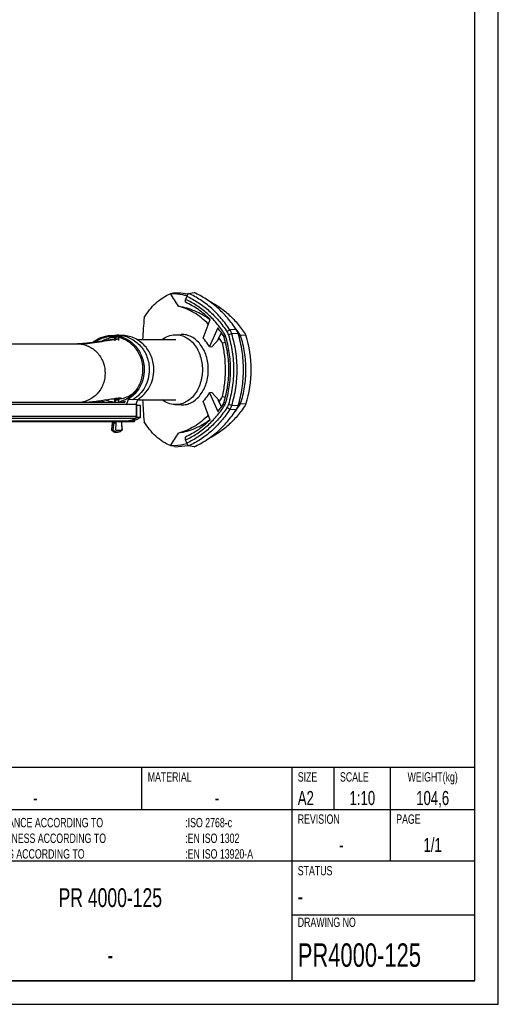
# Model space of a CAD drawing. Extents: x 0 to 594, y 0 to 420.
# Tile 9 of 11: x 492 to 594, y 0 to 210. Entities that reach past the tile are written whole.
import ezdxf

# ---------------------------------------------------------------- set-up
doc = ezdxf.new("R2010")
doc.units = 0
doc.header["$LTSCALE"] = 32.67
doc.layers.get('0').update_dxf_attribs({"linetype": 'CONTINUOUS'})
for name, color, linetype in [('100-5721_LIGDXF_CONTINUOUS', 7, 'CONTINUOUS'), ('100-5822_LIGDXF_CONTINUOUS', 7, 'CONTINUOUS'), ('100-5835_2_DXF_CONTINUOUS_', 7, 'CONTINUOUS'), ('100-5862A_LIDXF_CONTINUOUS', 7, 'CONTINUOUS'), ('100-5865A_LIDXF_CONTINUOUS', 7, 'CONTINUOUS'), ('102679_1_DXF_CONTINUOUS_LI', 7, 'CONTINUOUS'), ('126055_AF2_1DXF_CONTINUOUS', 7, 'CONTINUOUS'), ('135113_27_DXF_CONTINUOUS_L', 7, 'CONTINUOUS'), ('PR4000-125_DXF_FORMAT', 7, 'CONTINUOUS')]:
    doc.layers.add(name, color=color, linetype=linetype)
doc.styles.add('TEXTSTYLE_2', font='txt', dxfattribs={"width": 0.7})

msp = doc.modelspace()

# ---------------------------------------------------------------- linework, layer by layer
at = {"layer": '100-5721_LIGDXF_CONTINUOUS', "color": 7, "linetype": 'CONTINUOUS'}
for p, q in [((516.89, 127.99), (516.86, 127.99)), ((517.68, 127.73), (516.86, 127.73)), ((516.93, 127.73), (516.89, 127.99)), ((517.68, 125.16), (517.68, 127.73)), ((514.66, 124.28), (516.38, 124.28)), ((516.86, 125.43), (516.86, 125.16)), ((517.68, 125.16), (516.86, 125.16))]:
    msp.add_line(p, q, dxfattribs=at)
at = {"layer": '100-5721_LIGDXF_CONTINUOUS', "color": 9, "linetype": 'CONTINUOUS'}
for p, q in [((516.93, 125.16), (516.93, 127.73)), ((514.83, 124.36), (514.69, 124.28)), ((515.1, 124.28), (515.32, 124.43)), ((515.17, 124.28), (515.39, 124.44)), ((515.46, 124.28), (515.66, 124.47)), ((515.47, 124.28), (515.67, 124.47)), ((515.93, 124.28), (516.15, 124.54)), ((515.96, 124.28), (516.18, 124.55)), ((516.06, 124.28), (516.28, 124.58)), ((516.1, 124.28), (516.32, 124.59)), ((516.25, 124.28), (516.47, 124.64)), ((516.3, 124.28), (516.5, 124.65)), ((516.61, 124.99), (516.6, 124.98)), ((516.61, 124.99), (516.6, 124.98))]:
    msp.add_line(p, q, dxfattribs=at)
at = {"layer": '100-5721_LIGDXF_CONTINUOUS', "color": 7, "linetype": 'CONTINUOUS'}
for points in [[(516.24, 124.56), (516.44, 124.62), (516.62, 124.69), (516.81, 124.76), (516.99, 124.83), (517.17, 124.91), (517.35, 124.99), (517.52, 125.08), (517.68, 125.16)], [(516.38, 124.28), (516.4, 124.33), (516.42, 124.39), (516.45, 124.44), (516.47, 124.5), (516.49, 124.55), (516.52, 124.6), (516.54, 124.65), (516.54, 124.66)]]:
    msp.add_lwpolyline(points, dxfattribs=at)
for centre, radius, start, end in [((519.12, 96.61), 28.08, 97.6401, 97.7881), ((515.29, 129.55), 5.09, 274.1934, 274.3536), ((515.69, 126.47), 1.98, 283.484, 284.4669), ((515.73, 126.31), 1.82, 284.4497, 286.1919), ((513.57, 130.72), 6.46, 299.3365, 300.5845)]:
    msp.add_arc(centre, radius, start, end, dxfattribs=at)
at = {"layer": '100-5721_LIGDXF_CONTINUOUS', "color": 9, "linetype": 'CONTINUOUS'}
for centre, radius, start, end in [((513.66, 130.7), 6.43, 296.6675, 297.2576), ((513.65, 130.7), 6.44, 297.3049, 300.5836)]:
    msp.add_arc(centre, radius, start, end, dxfattribs=at)
at = {"layer": '100-5721_LIGDXF_CONTINUOUS', "color": 7, "linetype": 'CONTINUOUS'}
msp.add_open_spline([(516.89, 127.99), (516.89, 128.07), (516.86, 128.16), (516.82, 128.23)], degree=3, dxfattribs=at)
for points, knots in [([(515.32, 124.43), (515.29, 124.42), (515.18, 124.41), (515.08, 124.4), (515, 124.4)], [0, 0, 0, 0, 0.284172, 1, 1, 1, 1]), ([(515.66, 124.47), (515.64, 124.47), (515.55, 124.46), (515.46, 124.45), (515.39, 124.44)], [0, 0, 0, 0, 0.191812, 1, 1, 1, 1]), ([(516.15, 124.54), (516.11, 124.53), (515.95, 124.5), (515.79, 124.48), (515.67, 124.47)], [0, 0, 0, 0, 0.254647, 1, 1, 1, 1])]:
    msp.add_open_spline(points, degree=3, knots=knots, dxfattribs=at)
at = {"layer": '100-5822_LIGDXF_CONTINUOUS', "color": 7, "linetype": 'CONTINUOUS'}
for p, q in [((511.28, 142.66), (512.21, 142.71)), ((512.19, 142.29), (512.19, 142.29)), ((512.19, 141.59), (512.19, 142.29)), ((512.29, 142.29), (512.29, 141.59)), ((512.99, 142.23), (512.99, 141.59)), ((514, 142.66), (513.09, 142.7)), ((508.38, 128.45), (508.31, 128.65)), ((508.89, 128.45), (508.89, 128.64)), ((511.73, 129.15), (512.19, 129.12)), ((512.19, 128.45), (512.19, 129.12)), ((512.29, 129.12), (512.29, 128.45)), ((512.99, 129.12), (512.99, 128.48)), ((514.34, 128.64), (514.34, 128.45)), ((515.04, 129.02), (514.63, 127.81)), ((516.04, 128.94), (515.04, 129.02)), ((517.09, 129.02), (516.04, 128.94)), ((516.81, 128.18), (517.09, 129.02))]:
    msp.add_line(p, q, dxfattribs=at)
for centre, radius, start, end in [((513.67, 136.13), 6.25, 99.5091, 102.7563), ((512.93, 139.87), 2.84, 87.3492, 87.576), ((511.66, 134.67), 6.63, 245.3066, 249.5974), ((511.63, 134.63), 6.3, 248.1695, 258.6246), ((513.67, 134.58), 6.25, 257.2444, 258.6456), ((512.83, 134.54), 5.42, 271.4604, 271.6431), ((511.57, 134.67), 6.63, 290.4026, 294.6934)]:
    msp.add_arc(centre, radius, start, end, dxfattribs=at)
for points, knots in [([(507.41, 141.14), (507.96, 141.59), (509.19, 142.32), (510.59, 142.62), (511.28, 142.66)], [0, 0, 0, 0, 0.503169, 1, 1, 1, 1]), ([(512.09, 142.36), (511.38, 142.42), (509.91, 142.27), (508.58, 141.64), (507.99, 141.22)], [0, 0, 0, 0, 0.497436, 1, 1, 1, 1]), ([(509.45, 141.45), (509.87, 141.69), (510.76, 142.09), (511.71, 142.26), (512.19, 142.29)], [0, 0, 0, 0, 0.501905, 1, 1, 1, 1]), ([(511.28, 142.66), (511.75, 142.68), (512.68, 142.63), (514.04, 142.25), (515.29, 141.59), (516.39, 140.68), (517.3, 139.55), (517.98, 138.25), (518.39, 136.83), (518.49, 135.85), (518.49, 135.36)], [0, 0, 0, 0, 0.12122, 0.242929, 0.365685, 0.489866, 0.615609, 0.742801, 0.871101, 1, 1, 1, 1]), ([(518.22, 135.36), (518.22, 135.79), (518.14, 136.67), (517.8, 137.94), (517.24, 139.11), (516.48, 140.16), (515.55, 141.04), (514.49, 141.72), (513.32, 142.18), (512.5, 142.33), (512.09, 142.36)], [0, 0, 0, 0, 0.128595, 0.256676, 0.383795, 0.509627, 0.634022, 0.757025, 0.87888, 1, 1, 1, 1]), ([(512.31, 142.31), (512.29, 142.31), (512.26, 142.31), (512.23, 142.3), (512.2, 142.3), (512.19, 142.3), (512.19, 142.29), (512.19, 142.29)], [0, 0, 0, 0, 0.420129, 0.732144, 0.925947, 0.977084, 1, 1, 1, 1]), ([(512.21, 142.71), (512.27, 142.71), (512.41, 142.71), (512.63, 142.71), (512.86, 142.71), (513.01, 142.7), (513.06, 142.71)], [0, 0, 0, 0, 0.189561, 0.494878, 0.803041, 1, 1, 1, 1]), ([(512.29, 142.29), (512.31, 142.29), (512.4, 142.3), (512.49, 142.3), (512.56, 142.31)], [0, 0, 0, 0, 0.207422, 1, 1, 1, 1]), ([(512.52, 142.31), (512.5, 142.31), (512.43, 142.31), (512.36, 142.31), (512.31, 142.31)], [0, 0, 0, 0, 0.279292, 1, 1, 1, 1]), ([(513.05, 142.71), (513.02, 142.71), (512.89, 142.71), (512.75, 142.71), (512.64, 142.71)], [0, 0, 0, 0, 0.172446, 1, 1, 1, 1]), ([(513.06, 142.71), (513.07, 142.71), (513.07, 142.71), (513.08, 142.7), (513.09, 142.71), (513.09, 142.7), (513.09, 142.7)], [0, 0, 0, 0, 0.434793, 0.748163, 0.936952, 1, 1, 1, 1]), ([(513.06, 142.71), (513.5, 142.68), (514.37, 142.53), (515.6, 142.06), (516.73, 141.35), (517.72, 140.42), (518.52, 139.32), (519.11, 138.08), (519.48, 136.74), (519.56, 135.82), (519.56, 135.36)], [0, 0, 0, 0, 0.121122, 0.242961, 0.365942, 0.490319, 0.616145, 0.743273, 0.871375, 1, 1, 1, 1]), ([(520.54, 135.36), (520.54, 135.82), (520.45, 136.74), (520.09, 138.08), (519.49, 139.33), (518.68, 140.42), (517.68, 141.34), (516.55, 142.04), (515.3, 142.5), (514.43, 142.64), (514, 142.66)], [0, 0, 0, 0, 0.12866, 0.256788, 0.383926, 0.509745, 0.6341, 0.757052, 0.878873, 1, 1, 1, 1]), ([(512.84, 128.45), (513.21, 128.53), (513.95, 128.75), (514.99, 129.28), (515.92, 129.99), (517, 131.15), (517.95, 132.94), (518.22, 134.55), (518.22, 135.36)], [0, 0, 0, 0, 0.121375, 0.24365, 0.367109, 0.491893, 0.744312, 1, 1, 1, 1]), ([(518.49, 135.36), (518.49, 134.72), (518.33, 133.45), (517.64, 131.66), (516.54, 130.13), (515.57, 129.34), (515.04, 129.02)], [0, 0, 0, 0, 0.254145, 0.50635, 0.755162, 1, 1, 1, 1]), ([(519.56, 135.36), (519.56, 134.71), (519.4, 133.42), (518.69, 131.61), (517.57, 130.06), (516.58, 129.26), (516.04, 128.94)], [0, 0, 0, 0, 0.254198, 0.506426, 0.755217, 1, 1, 1, 1]), ([(517.09, 129.02), (517.62, 129.34), (518.59, 130.13), (519.69, 131.66), (520.38, 133.45), (520.54, 134.72), (520.54, 135.36)], [0, 0, 0, 0, 0.244838, 0.49365, 0.745855, 1, 1, 1, 1]), ([(512.99, 129.12), (513.34, 129.14), (514.04, 129.26), (515.05, 129.64), (515.97, 130.2), (516.51, 130.68), (516.75, 130.95)], [0, 0, 0, 0, 0.247194, 0.495775, 0.746543, 1, 1, 1, 1]), ([(511.83, 128.45), (511.68, 128.47), (511.11, 128.56), (510.55, 128.74), (510.15, 128.91)], [0, 0, 0, 0, 0.249609, 1, 1, 1, 1]), ([(512.31, 129.11), (512.29, 129.12), (512.27, 129.12), (512.24, 129.12), (512.22, 129.12), (512.21, 129.12), (512.2, 129.12), (512.19, 129.12), (512.19, 129.12), (512.19, 129.12)], [0, 0, 0, 0, 0.425705, 0.597902, 0.740938, 0.853509, 0.934662, 0.983622, 1, 1, 1, 1]), ([(512.99, 129.12), (512.88, 129.12), (512.65, 129.11), (512.42, 129.11), (512.31, 129.11)], [0, 0, 0, 0, 0.493396, 1, 1, 1, 1]), ([(512.64, 129.11), (512.67, 129.11), (512.78, 129.11), (512.89, 129.11), (512.97, 129.11)], [0, 0, 0, 0, 0.278702, 1, 1, 1, 1])]:
    msp.add_open_spline(points, degree=3, knots=knots, dxfattribs=at)
at = {"layer": '100-5835_2_DXF_CONTINUOUS_', "color": 7, "linetype": 'CONTINUOUS'}
for p, q in [((511.68, 124.05), (511.49, 122.5)), ((511.65, 124.25), (511.61, 123.46)), ((511.68, 124.05), (512.49, 124.05)), ((511.87, 122.5), (512.06, 124.05)), ((512.46, 122.45), (512.49, 124.05)), ((513.63, 124.25), (513.72, 122.45)), ((511.49, 122.5), (511.87, 122.5)), ((512.45, 122), (512.83, 122)), ((512.46, 122.45), (513.72, 122.45)), ((513.67, 123.46), (513.79, 122.5))]:
    msp.add_line(p, q, dxfattribs=at)
for points, knots in [([(511.49, 122.5), (511.56, 122.42), (511.71, 122.28), (511.95, 122.12), (512.2, 122.03), (512.37, 122), (512.45, 122)], [0, 0, 0, 0, 0.286338, 0.543164, 0.777675, 1, 1, 1, 1]), ([(512.83, 122), (512.75, 122), (512.58, 122.03), (512.33, 122.12), (512.09, 122.28), (511.94, 122.42), (511.87, 122.5)], [0, 0, 0, 0, 0.222325, 0.456836, 0.713662, 1, 1, 1, 1]), ([(513.79, 122.5), (513.72, 122.42), (513.57, 122.28), (513.33, 122.12), (513.08, 122.03), (512.91, 122), (512.83, 122)], [0, 0, 0, 0, 0.286338, 0.543164, 0.777675, 1, 1, 1, 1])]:
    msp.add_open_spline(points, degree=3, knots=knots, dxfattribs=at)
at = {"layer": '100-5862A_LIDXF_CONTINUOUS', "color": 7, "linetype": 'CONTINUOUS'}
for p, q in [((525.02, 151.77), (524.09, 151.55)), ((525.01, 142.8), (526.35, 142.86)), ((535.09, 141.09), (535.8, 141.23)), ((538.68, 142.42), (539.03, 142.6)), ((540.17, 142.72), (539.03, 142.61)), ((539.03, 142.61), (539.03, 142.6)), ((535.09, 129.62), (535.8, 129.48)), ((538.68, 128.29), (539.03, 128.11)), ((539.03, 128.11), (539.03, 128.1)), ((540.17, 127.99), (539.03, 128.1)), ((525.01, 127.91), (526.35, 127.85)), ((525.02, 118.94), (524.09, 119.16))]:
    msp.add_line(p, q, dxfattribs=at)
for centre, radius, start, end in [((482.92, 122.86), 50.18, 31.2602, 34.8741), ((660.83, 134.12), 142.9, 175.0431, 176.927), ((662.19, 136.69), 144.27, 183.0825, 184.9485), ((482.33, 148.24), 50.88, 325.1488, 328.7128), ((524.83, 135.38), 16.45, 270.6771, 280.5492)]:
    msp.add_arc(centre, radius, start, end, dxfattribs=at)
msp.add_ellipse((523.25, 135.36), major_axis=(0, 20.96), ratio=0.862325, start_param=-1.929623, end_param=-1.21197, dxfattribs=at)
for points, knots in [([(518.46, 146.47), (519.15, 147.61), (520.4, 149.17), (522.43, 150.74), (523.53, 151.32), (524.09, 151.55)], [0, 0, 0, 0, 0.520414, 0.764979, 1, 1, 1, 1]), ([(527.6, 151.11), (527.31, 151.18), (526.16, 151.42), (524.97, 151.54), (524.09, 151.55)], [0, 0, 0, 0, 0.251034, 1, 1, 1, 1]), ([(525.02, 151.77), (525.26, 151.77), (526.2, 151.74), (527.14, 151.62), (527.84, 151.5)], [0, 0, 0, 0, 0.249742, 1, 1, 1, 1]), ([(532.23, 150.03), (533.02, 149.65), (534.56, 148.74), (536.68, 147.04), (538.58, 145.03), (539.67, 143.51), (540.17, 142.72)], [0, 0, 0, 0, 0.242285, 0.489472, 0.742022, 1, 1, 1, 1]), ([(532.15, 145.06), (531.69, 145.53), (530.74, 146.41), (529.17, 147.51), (527.53, 148.36), (526.39, 148.75), (525.81, 148.9)], [0, 0, 0, 0, 0.263856, 0.517519, 0.762347, 1, 1, 1, 1]), ([(525.81, 148.9), (526.4, 148.81), (527.58, 148.55), (529.29, 147.94), (530.96, 147.12), (532, 146.43), (532.51, 146.05)], [0, 0, 0, 0, 0.242496, 0.48993, 0.741563, 1, 1, 1, 1]), ([(522.3, 141.78), (522.7, 142.08), (523.56, 142.58), (524.54, 142.78), (525.01, 142.8)], [0, 0, 0, 0, 0.510903, 1, 1, 1, 1]), ([(525.01, 142.8), (525.4, 142.82), (526.17, 142.75), (527.29, 142.34), (528.32, 141.65), (529.54, 140.37), (530.61, 138.25), (530.9, 136.33), (530.9, 135.36)], [0, 0, 0, 0, 0.108641, 0.219768, 0.335778, 0.458068, 0.720562, 1, 1, 1, 1]), ([(532.15, 135.36), (532.15, 136.34), (531.87, 138.26), (530.81, 140.4), (529.61, 141.69), (528.6, 142.39), (527.49, 142.8), (526.73, 142.87), (526.35, 142.86)], [0, 0, 0, 0, 0.281783, 0.545389, 0.667487, 0.78278, 0.892752, 1, 1, 1, 1]), ([(539.03, 142.61), (538.93, 142.77), (538.53, 143.39), (538.09, 143.99), (537.75, 144.43)], [0, 0, 0, 0, 0.251553, 1, 1, 1, 1]), ([(535.09, 141.09), (535.04, 141.19), (534.83, 141.57), (534.6, 141.95), (534.42, 142.22)], [0, 0, 0, 0, 0.252447, 1, 1, 1, 1]), ([(535.09, 141.09), (535.21, 140.63), (535.4, 139.69), (535.66, 137.78), (535.75, 136.32), (535.75, 135.36)], [0, 0, 0, 0, 0.247203, 0.497006, 1, 1, 1, 1]), ([(540.16, 135.36), (540.16, 136.59), (539.97, 139.04), (539.41, 141.44), (539.03, 142.6)], [0, 0, 0, 0, 0.502166, 1, 1, 1, 1]), ([(530.9, 135.36), (530.9, 134.38), (530.61, 132.46), (529.54, 130.34), (528.32, 129.06), (527.29, 128.37), (526.17, 127.96), (525.4, 127.89), (525.01, 127.91)], [0, 0, 0, 0, 0.279438, 0.541932, 0.664222, 0.780232, 0.891359, 1, 1, 1, 1]), ([(526.35, 127.85), (526.73, 127.84), (527.49, 127.91), (528.6, 128.32), (529.61, 129.02), (530.81, 130.31), (531.87, 132.45), (532.15, 134.37), (532.15, 135.36)], [0, 0, 0, 0, 0.107248, 0.21722, 0.332513, 0.454611, 0.718217, 1, 1, 1, 1]), ([(535.75, 135.36), (535.75, 134.87), (535.72, 133.9), (535.59, 132.45), (535.4, 131.02), (535.21, 130.08), (535.09, 129.62)], [0, 0, 0, 0, 0.251891, 0.503019, 0.752768, 1, 1, 1, 1]), ([(539.03, 128.11), (539.41, 129.27), (539.97, 131.67), (540.16, 134.12), (540.16, 135.36)], [0, 0, 0, 0, 0.497835, 1, 1, 1, 1]), ([(525.01, 127.91), (524.54, 127.93), (523.56, 128.13), (522.7, 128.63), (522.3, 128.93)], [0, 0, 0, 0, 0.489097, 1, 1, 1, 1]), ([(535.09, 129.62), (535.04, 129.52), (534.83, 129.14), (534.6, 128.76), (534.42, 128.49)], [0, 0, 0, 0, 0.252508, 1, 1, 1, 1]), ([(537.75, 126.28), (537.86, 126.42), (538.31, 127.01), (538.73, 127.63), (539.03, 128.1)], [0, 0, 0, 0, 0.248506, 1, 1, 1, 1]), ([(540.17, 127.99), (539.67, 127.2), (538.58, 125.68), (536.68, 123.67), (534.56, 121.97), (533.02, 121.06), (532.23, 120.68)], [0, 0, 0, 0, 0.257978, 0.510528, 0.757714, 1, 1, 1, 1]), ([(524.09, 119.16), (523.53, 119.39), (522.43, 119.97), (520.4, 121.54), (519.15, 123.1), (518.46, 124.24)], [0, 0, 0, 0, 0.235021, 0.479586, 1, 1, 1, 1]), ([(532.15, 125.65), (531.69, 125.17), (530.74, 124.3), (529.17, 123.2), (527.53, 122.35), (526.39, 121.96), (525.81, 121.81)], [0, 0, 0, 0, 0.26379, 0.517453, 0.762322, 1, 1, 1, 1]), ([(532.51, 124.66), (532.01, 124.28), (530.96, 123.6), (529.3, 122.77), (527.58, 122.16), (526.4, 121.9), (525.81, 121.81)], [0, 0, 0, 0, 0.256727, 0.508781, 0.757029, 1, 1, 1, 1]), ([(524.09, 119.16), (524.38, 119.17), (525.56, 119.22), (526.74, 119.4), (527.6, 119.6)], [0, 0, 0, 0, 0.249531, 1, 1, 1, 1])]:
    msp.add_open_spline(points, degree=3, knots=knots, dxfattribs=at)
at = {"layer": '100-5865A_LIDXF_CONTINUOUS', "color": 7, "linetype": 'CONTINUOUS'}
for p, q in [((527.55, 151.02), (527.92, 151.63)), ((527.92, 151.63), (529.11, 151.8)), ((527.3, 149.72), (527.32, 150.32)), ((527.55, 151.02), (527.32, 150.32)), ((531.06, 142.07), (532.52, 146.09)), ((534.17, 144.25), (532.37, 140.29)), ((534.22, 141.86), (534.95, 143.21)), ((532.9, 140.21), (534.36, 141.85)), ((532.37, 140.29), (532.9, 140.21)), ((532.9, 130.5), (532.37, 130.42)), ((532.37, 130.42), (534.17, 126.46)), ((534.36, 128.86), (532.9, 130.5)), ((532.52, 124.62), (531.06, 128.64)), ((534.95, 127.5), (534.22, 128.85)), ((527.32, 120.39), (527.3, 120.99)), ((527.55, 119.69), (527.32, 120.39)), ((527.92, 119.08), (527.55, 119.69)), ((529.11, 118.91), (527.92, 119.08))]:
    msp.add_line(p, q, dxfattribs=at)
at = {"layer": '100-5865A_LIDXF_CONTINUOUS', "color": 9, "linetype": 'CONTINUOUS'}
for p, q in [((535.62, 142.98), (535.36, 142.59)), ((536.76, 143.82), (536.13, 143.43)), ((537.14, 143), (536.43, 142.78)), ((538.1, 143.9), (536.76, 143.82)), ((538.5, 143.05), (537.14, 143)), ((535.83, 142.53), (535.5, 142.31)), ((535.62, 127.73), (535.36, 128.12)), ((535.83, 128.18), (535.5, 128.4)), ((536.76, 126.89), (536.13, 127.28)), ((537.14, 127.71), (536.43, 127.93)), ((538.1, 126.81), (536.76, 126.89)), ((538.5, 127.66), (537.14, 127.71))]:
    msp.add_line(p, q, dxfattribs=at)
at = {"layer": '100-5865A_LIDXF_CONTINUOUS', "color": 7, "linetype": 'CONTINUOUS'}
for centre, radius, start, end in [((519.57, 131.49), 18.06, 34.9998, 35.4569), ((521.92, 134.04), 12.17, 30.8963, 31.1462), ((522.03, 136.6), 12.05, 328.8568, 329.1065), ((519.56, 139.23), 18.07, 324.5432, 325.0002)]:
    msp.add_arc(centre, radius, start, end, dxfattribs=at)
for centre, major_axis, start_param, end_param in [((521.78, 129.53), (191.3, -12.82), 1.509599, 1.510338), ((521.78, 141.18), (191.3, 12.82), -1.510338, -1.509599)]:
    msp.add_ellipse(centre, major_axis=major_axis, ratio=0.068606, start_param=start_param, end_param=end_param, dxfattribs=at)
for points, knots in [([(536.76, 143.82), (536.21, 144.68), (534.99, 146.32), (532.87, 148.48), (530.52, 150.28), (528.8, 151.23), (527.92, 151.63)], [0, 0, 0, 0, 0.257859, 0.510349, 0.75756, 1, 1, 1, 1]), ([(538.1, 143.9), (537.53, 144.77), (536.3, 146.43), (534.15, 148.62), (531.75, 150.44), (530, 151.4), (529.11, 151.8)], [0, 0, 0, 0, 0.257931, 0.510437, 0.757617, 1, 1, 1, 1]), ([(532.52, 146.09), (531.76, 146.85), (530.11, 148.22), (528.25, 149.29), (527.3, 149.72)], [0, 0, 0, 0, 0.50593, 1, 1, 1, 1]), ([(535.62, 142.98), (535.09, 143.79), (533.95, 145.33), (531.96, 147.36), (529.75, 149.05), (528.14, 149.94), (527.32, 150.32)], [0, 0, 0, 0, 0.257843, 0.510329, 0.757547, 1, 1, 1, 1]), ([(527.55, 151.02), (528.4, 150.63), (530.06, 149.71), (532.35, 147.96), (534.41, 145.86), (535.59, 144.27), (536.13, 143.43)], [0, 0, 0, 0, 0.242451, 0.489667, 0.742154, 1, 1, 1, 1]), ([(535.36, 142.59), (535.27, 142.73), (534.89, 143.3), (534.49, 143.85), (534.17, 144.25)], [0, 0, 0, 0, 0.251405, 1, 1, 1, 1]), ([(535.83, 142.53), (535.81, 142.57), (535.76, 142.72), (535.68, 142.87), (535.62, 142.98)], [0, 0, 0, 0, 0.253466, 1, 1, 1, 1]), ([(536.13, 143.43), (536.16, 143.38), (536.28, 143.18), (536.38, 142.95), (536.43, 142.78)], [0, 0, 0, 0, 0.246862, 1, 1, 1, 1]), ([(537.14, 143), (537.12, 143.08), (537.02, 143.36), (536.89, 143.63), (536.76, 143.82)], [0, 0, 0, 0, 0.253466, 1, 1, 1, 1]), ([(538.29, 135.36), (538.29, 136.65), (538.1, 139.24), (537.53, 141.77), (537.14, 143)], [0, 0, 0, 0, 0.501971, 1, 1, 1, 1]), ([(538.5, 143.05), (538.47, 143.12), (538.37, 143.42), (538.23, 143.7), (538.1, 143.9)], [0, 0, 0, 0, 0.253466, 1, 1, 1, 1]), ([(539.65, 135.36), (539.65, 136.66), (539.46, 139.26), (538.88, 141.81), (538.5, 143.05)], [0, 0, 0, 0, 0.501971, 1, 1, 1, 1]), ([(532.34, 140.34), (532.24, 140.49), (531.86, 141.1), (531.42, 141.67), (531.06, 142.07)], [0, 0, 0, 0, 0.253432, 1, 1, 1, 1]), ([(535.5, 142.31), (535.49, 142.33), (535.45, 142.43), (535.41, 142.52), (535.36, 142.59)], [0, 0, 0, 0, 0.253466, 1, 1, 1, 1]), ([(536.54, 135.36), (536.54, 136.53), (536.37, 138.89), (535.84, 141.19), (535.5, 142.31)], [0, 0, 0, 0, 0.501971, 1, 1, 1, 1]), ([(536.9, 135.36), (536.9, 136.57), (536.72, 139), (536.18, 141.37), (535.83, 142.53)], [0, 0, 0, 0, 0.501971, 1, 1, 1, 1]), ([(536.43, 142.78), (536.8, 141.59), (537.36, 139.13), (537.55, 136.62), (537.55, 135.36)], [0, 0, 0, 0, 0.498029, 1, 1, 1, 1]), ([(535.5, 128.4), (535.84, 129.52), (536.37, 131.82), (536.54, 134.18), (536.54, 135.36)], [0, 0, 0, 0, 0.498029, 1, 1, 1, 1]), ([(535.83, 128.18), (536.18, 129.34), (536.72, 131.71), (536.9, 134.14), (536.9, 135.36)], [0, 0, 0, 0, 0.498029, 1, 1, 1, 1]), ([(537.55, 135.36), (537.55, 134.09), (537.36, 131.58), (536.8, 129.12), (536.43, 127.93)], [0, 0, 0, 0, 0.501971, 1, 1, 1, 1]), ([(537.14, 127.71), (537.53, 128.94), (538.1, 131.47), (538.29, 134.06), (538.29, 135.36)], [0, 0, 0, 0, 0.498029, 1, 1, 1, 1]), ([(538.5, 127.66), (538.88, 128.9), (539.46, 131.45), (539.65, 134.05), (539.65, 135.36)], [0, 0, 0, 0, 0.498029, 1, 1, 1, 1]), ([(532.34, 130.37), (532.25, 130.22), (531.86, 129.61), (531.42, 129.04), (531.06, 128.64)], [0, 0, 0, 0, 0.25343, 1, 1, 1, 1]), ([(535.36, 128.12), (535.27, 127.98), (534.89, 127.41), (534.49, 126.86), (534.17, 126.46)], [0, 0, 0, 0, 0.251405, 1, 1, 1, 1]), ([(535.36, 128.12), (535.38, 128.14), (535.43, 128.23), (535.47, 128.33), (535.5, 128.4)], [0, 0, 0, 0, 0.246862, 1, 1, 1, 1]), ([(535.62, 127.73), (535.64, 127.77), (535.72, 127.91), (535.79, 128.06), (535.83, 128.18)], [0, 0, 0, 0, 0.246862, 1, 1, 1, 1]), ([(527.32, 120.39), (528.14, 120.77), (529.75, 121.66), (531.96, 123.35), (533.95, 125.38), (535.09, 126.92), (535.62, 127.73)], [0, 0, 0, 0, 0.242453, 0.489671, 0.742157, 1, 1, 1, 1]), ([(536.13, 127.28), (535.59, 126.44), (534.41, 124.85), (532.35, 122.75), (530.06, 121), (528.4, 120.08), (527.55, 119.69)], [0, 0, 0, 0, 0.257846, 0.510333, 0.757549, 1, 1, 1, 1]), ([(536.76, 126.89), (536.21, 126.03), (534.99, 124.39), (532.87, 122.23), (530.52, 120.43), (528.8, 119.48), (527.92, 119.08)], [0, 0, 0, 0, 0.257859, 0.510349, 0.75756, 1, 1, 1, 1]), ([(529.11, 118.91), (530, 119.31), (531.75, 120.27), (534.15, 122.09), (536.3, 124.28), (537.53, 125.94), (538.1, 126.81)], [0, 0, 0, 0, 0.242383, 0.489563, 0.742069, 1, 1, 1, 1]), ([(536.43, 127.93), (536.41, 127.87), (536.33, 127.64), (536.23, 127.43), (536.13, 127.28)], [0, 0, 0, 0, 0.253466, 1, 1, 1, 1]), ([(536.76, 126.89), (536.8, 126.95), (536.96, 127.21), (537.08, 127.49), (537.14, 127.71)], [0, 0, 0, 0, 0.246862, 1, 1, 1, 1]), ([(538.1, 126.81), (538.14, 126.88), (538.3, 127.15), (538.43, 127.44), (538.5, 127.66)], [0, 0, 0, 0, 0.246862, 1, 1, 1, 1]), ([(532.52, 124.62), (531.76, 123.86), (530.11, 122.49), (528.25, 121.43), (527.3, 120.99)], [0, 0, 0, 0, 0.50593, 1, 1, 1, 1])]:
    msp.add_open_spline(points, degree=3, knots=knots, dxfattribs=at)
at = {"layer": '102679_1_DXF_CONTINUOUS_LI', "color": 7, "linetype": 'CONTINUOUS'}
for p, q in [((482.7, 128.45), (514.34, 128.45)), ((516.86, 125.43), (516.86, 127.95)), ((514.61, 124.25), (480.92, 124.25)), ((514.81, 124.36), (481.13, 124.36)), ((514.61, 124.25), (514.81, 124.36))]:
    msp.add_line(p, q, dxfattribs=at)
at = {"layer": '102679_1_DXF_CONTINUOUS_LI', "color": 9, "linetype": 'CONTINUOUS'}
for p, q in [((516.86, 127.95), (483.17, 127.95)), ((482.91, 124.98), (516.6, 124.98)), ((483.17, 125.43), (516.86, 125.43))]:
    msp.add_line(p, q, dxfattribs=at)
at = {"layer": '102679_1_DXF_CONTINUOUS_LI', "color": 7, "linetype": 'CONTINUOUS'}
msp.add_open_spline([(516.86, 127.95), (516.86, 128.03), (516.84, 128.11), (516.81, 128.18)], degree=3, dxfattribs=at)
for points, knots in [([(514.81, 124.36), (514.97, 124.39), (515.59, 124.53), (516.18, 124.76), (516.6, 124.98)], [0, 0, 0, 0, 0.249381, 1, 1, 1, 1]), ([(516.6, 124.98), (516.68, 125.03), (516.81, 125.16), (516.86, 125.34), (516.86, 125.43)], [0, 0, 0, 0, 0.492853, 1, 1, 1, 1])]:
    msp.add_open_spline(points, degree=3, knots=knots, dxfattribs=at)
at = {"layer": '126055_AF2_1DXF_CONTINUOUS', "color": 7, "linetype": 'CONTINUOUS'}
for p, q in [((516.95, 141.78), (525.19, 141.78)), ((512.82, 128.93), (512.99, 128.93)), ((517.06, 128.93), (525.19, 128.93))]:
    msp.add_line(p, q, dxfattribs=at)
for centre, radius, start, end in [((512.82, 134.62), 5.64, 264.6739, 269.9979), ((512.82, 134.62), 5.69, 264.7154, 269.9979), ((512.82, 134.62), 5.64, 270, 271.7384), ((512.82, 134.61), 5.68, 270, 271.7248)]:
    msp.add_arc(centre, radius, start, end, dxfattribs=at)
at = {"layer": '126055_AF2_1DXF_CONTINUOUS', "color": 9, "linetype": 'CONTINUOUS'}
msp.add_arc((513.67, 134.65), 5.67, 257.5819, 263.0877, dxfattribs=at)
at = {"layer": '135113_27_DXF_CONTINUOUS_L', "color": 7, "linetype": 'CONTINUOUS'}
msp.add_line((366.56, 140.86), (504.26, 140.86), dxfattribs=at)
at = {"layer": '135113_27_DXF_CONTINUOUS_L', "color": 9, "linetype": 'CONTINUOUS'}
msp.add_line((504.26, 140.86), (504.26, 140.86), dxfattribs=at)
msp.add_line((504.26, 140.86), (504.26, 140.86), dxfattribs=at)
at = {"layer": '135113_27_DXF_CONTINUOUS_L', "color": 7, "linetype": 'CONTINUOUS'}
for points in [[(508.47, 141.3), (508.12, 141.24), (507.78, 141.19), (507.45, 141.14), (507.13, 141.1), (506.82, 141.06), (506.51, 141.02), (506.22, 140.99), (505.94, 140.96), (505.67, 140.93), (505.41, 140.91), (505.16, 140.89), (504.92, 140.88), (504.69, 140.87), (504.47, 140.86), (504.26, 140.86)], [(512.09, 141.82), (511.65, 141.77), (511.22, 141.71), (510.79, 141.65), (510.38, 141.59), (509.98, 141.53), (509.59, 141.47), (508.47, 141.3)], [(506.45, 128.45), (506.71, 128.47), (507.08, 128.51), (507.45, 128.55), (507.83, 128.59), (508.2, 128.63), (508.57, 128.68), (508.94, 128.73), (509.31, 128.78), (509.67, 128.84), (510.03, 128.89), (510.38, 128.95), (510.73, 129)], [(510.73, 129), (511.41, 129.11), (511.74, 129.16), (512.07, 129.2), (512.38, 129.25), (512.68, 129.29), (512.98, 129.33), (513.26, 129.37), (513.54, 129.4)]]:
    msp.add_lwpolyline(points, dxfattribs=at)
for centre, radius, start, end in [((512.73, 136.33), 5.53, 90.0017, 94.4942), ((512.73, 136.32), 5.54, 87.2892, 89.9971)]:
    msp.add_arc(centre, radius, start, end, dxfattribs=at)
at = {"layer": '135113_27_DXF_CONTINUOUS_L', "color": 9, "linetype": 'CONTINUOUS'}
for points, knots in [([(504.26, 140.86), (505.66, 140.86), (508.49, 141.2), (511.29, 141.69), (512.73, 141.86)], [0, 0, 0, 0, 0.49086, 1, 1, 1, 1]), ([(504.26, 140.86), (504.6, 140.86), (505.31, 140.8), (506.35, 140.49), (507.35, 139.97), (508.27, 139.24), (509.03, 138.33), (509.78, 136.99), (510.23, 135.16), (510.08, 133.3), (509.59, 131.9), (509.01, 130.87), (508.25, 129.97), (507.34, 129.24), (506.33, 128.72), (505.61, 128.52), (505.26, 128.45)], [0, 0, 0, 0, 0.056768, 0.11687, 0.17976, 0.244605, 0.310303, 0.375572, 0.499354, 0.617723, 0.681319, 0.746609, 0.812303, 0.877119, 0.939959, 1, 1, 1, 1])]:
    msp.add_open_spline(points, degree=3, knots=knots, dxfattribs=at)
at = {"layer": 'PR4000-125_DXF_FORMAT', "color": 7, "linetype": 'CONTINUOUS'}
for p, q in [((594, 0), (594, 420)), ((589, 5), (589, 415)), ((589, 50.5), (418.5, 50.5)), ((518, 41.5), (518, 50.5)), ((550, 5), (550, 50.5)), ((559, 41.5), (559, 50.5)), ((571, 30.5), (571, 50.5)), ((589, 5), (589, 50.5)), ((589, 41.5), (418.5, 41.5)), ((589, 30.5), (418.5, 30.5)), ((589, 19), (550, 19)), ((25, 5), (589, 5)), ((589, 5), (418.5, 5)), ((0, 0), (594, 0))]:
    msp.add_line(p, q, dxfattribs=at)

# ---------------------------------------------------------------- texts
at = {"color": 7, "linetype": 'CONTINUOUS', "style": 'TEXTSTYLE_2'}
for s, insert, char_height, width, attachment_point in [('MATERIAL', (519.23, 49.5), 2, 11.2, 1), ('SIZE ', (551.23, 49.5), 2, 7, 1), ('SCALE', (560.23, 49.5), 2, 7, 1), ('WEIGHT(kg)', (580, 49.5), 2, 14, 2), ('A2 ', (551.23, 45.5), 3, 6.3, 1), ('1:10', (565, 45.5), 3, 8.4, 2), ('104,6', (580, 45.5), 3, 10.5, 2), ('-', (495.25, 45.5), 3, 2.1, 2), ('-', (534, 45.5), 3, 2.1, 2), ('REVISION', (551.23, 40.5), 2, 11.2, 1), ('PAGE', (572.23, 40.5), 2, 5.6, 1), ('GENERAL TOLERANCE ACCORDING TO\\PSURFACE ROUGHNESS ACCORDING TO\\PWELDED DESIGNS ACCORDING TO\\P ', (473.73, 39.75), 2, 42, 1), (':ISO 2768-c\\P:EN ISO 1302\\P:EN ISO 13920-A', (527.23, 39.75), 2, 21, 1), ('1/1', (580, 35.5), 3, 6.3, 2), ('- ', (560.5, 35.5), 3, 4.2, 2), ('STATUS ', (551.23, 29.5), 2, 9.8, 1), ('PR 4000-125', (511.25, 24.75), 4, 30.8, 2), ('-  ', (551.23, 24.75), 3.5, 7.35, 1), ('DRAWING NO', (551.23, 18.5), 2, 14, 1)]:
    msp.add_mtext(s, dxfattribs=dict(at, insert=insert, char_height=char_height, width=width, attachment_point=attachment_point))
at = {"layer": 'PR4000-125_DXF_FORMAT', "color": 7, "linetype": 'CONTINUOUS', "style": 'TEXTSTYLE_2'}
for s, insert, char_height, width, attachment_point in [('PR4000-125', (551.23, 13), 5, 35, 1), ('-', (511.25, 12.5), 4, 2.8, 2)]:
    msp.add_mtext(s, dxfattribs=dict(at, insert=insert, char_height=char_height, width=width, attachment_point=attachment_point))

doc.saveas('drawing.dxf')
